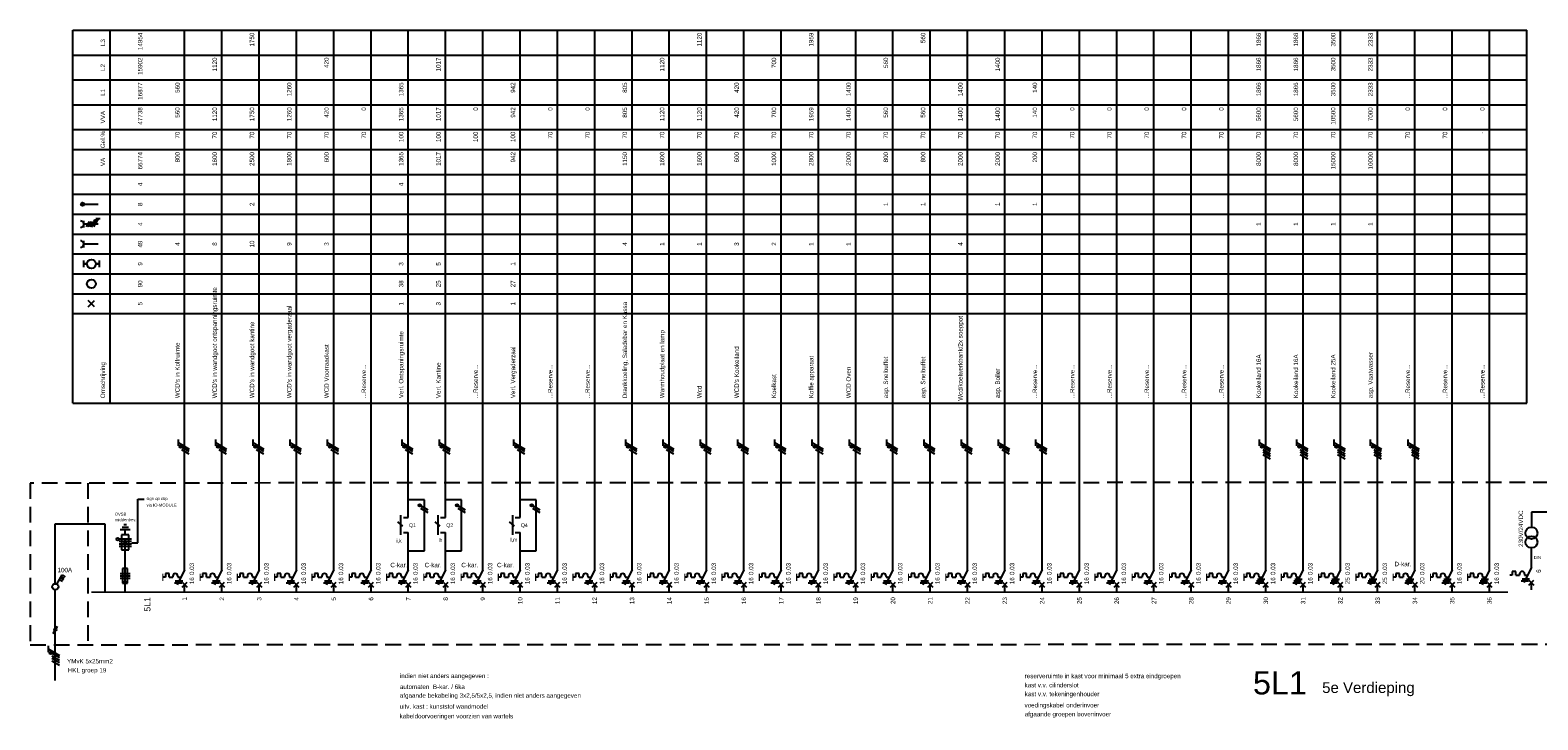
# Model space of a CAD drawing. Extents: x -1048 to 9041, y -525 to 7485.
# Tile 2 of 18: x 377 to 984, y -525 to -248. Entities that reach past the tile are written whole.
import ezdxf
from ezdxf.enums import TextEntityAlignment as Align

# ---------------------------------------------------------------- set-up
doc = ezdxf.new("R2010")
doc.units = 0
doc.linetypes.add('HIDDEN', pattern=[9.525, 6.35, -3.175])
doc.layers.get('0').update_dxf_attribs({"linetype": 'CONTINUOUS'})
for name, color, linetype in [('BL$2----', 7, 'CONTINUOUS'), ('e', 3, 'CONTINUOUS'), ('EL$1----', 3, 'CONTINUOUS'), ('EL$1----_3L1', 3, 'CONTINUOUS'), ('EL$1----_5L1', 3, 'CONTINUOUS'), ('EL$1----_LK0', 3, 'CONTINUOUS'), ('EL6221--', 3, 'CONTINUOUS')]:
    doc.layers.add(name, color=color, linetype=linetype)
doc.styles.add('BURO-012', font='ARIAL.TTF', dxfattribs={"height": 1.2})
doc.styles.add('BURO-018', font='ARIAL.TTF', dxfattribs={"height": 1.8})

# ---------------------------------------------------------------- blocks, each defined once
blk = doc.blocks.new('1114A3A_')
at = {"color": 0, "linetype": 'Continuous'}
for p, q in [((-4.75, 2.74), (-4.05, 3.95)), ((-1.08, 0.62), (-4.75, 2.74)), ((-4.14, 2.39), (-3.44, 3.6)), ((-3.54, 2.04), (-2.84, 3.25)), ((-2.93, 1.69), (-2.23, 2.9))]:
    blk.add_line(p, q, dxfattribs=at)
blk.add_circle((0, 0), 1.25, dxfattribs=at)
at = {"color": 0, "linetype": 'Continuous', "style": 'BURO-018'}
blk.add_attdef('E_IS', text='', height=1.8, rotation=90, dxfattribs=at).set_placement((3, 0), align=Align.TOP_CENTER)
blk = doc.blocks.new('E00515')
at = {"color": 0, "linetype": 'Continuous'}
for p, q in [((6, 1.5), (0, 1.5)), ((0, 1.5), (0, -1.5)), ((0, 0), (4, 0)), ((1.25, -2.5), (1.25, 2.5)), ((2.25, -2.5), (2.25, 2.5)), ((4, 0), (2.5, 0.5)), ((2.5, -0.5), (4, 0)), ((3.25, -2.5), (3.25, 2.5)), ((4.25, -2.5), (4.25, 2.5)), ((6, -1.5), (6, 1.5)), ((6, 0), (8, 0)), ((8, -2), (8, 2)), ((9, -1.25), (9, 1.25)), ((10, -0.5), (10, 0.5)), ((0, -1.5), (6, -1.5))]:
    blk.add_line(p, q, dxfattribs=at)
blk.add_circle((4.25, 3), 0.5, dxfattribs=at)
blk = doc.blocks.new('072102A')
at = {"color": 0, "linetype": 'Continuous'}
for p, q in [((-2, 1), (2, 1)), ((-2, 0), (2, 0)), ((-1, 3), (-1, -3)), ((1, 3), (-1, 3)), ((1, -3), (1, 3)), ((2, -1), (-2, -1)), ((-1, -3), (1, -3))]:
    blk.add_line(p, q, dxfattribs=at)
blk.add_solid([(-1, -3), (-1, -2), (1, -3), (1, -2)], dxfattribs=at)
at = {"color": 0, "linetype": 'Continuous', "style": 'BURO-018'}
blk.add_attdef('E_ISP', text='', height=1.8, rotation=90, dxfattribs=at).set_placement((3, 0.9), align=Align.TOP_LEFT)
blk.add_attdef('E_ISPH', text='', height=1.8, rotation=90, dxfattribs=at).set_placement((3, 0.3), align=Align.TOP_RIGHT)
blk = doc.blocks.new('0302A1_')
at = {"color": 0, "linetype": 'Continuous'}
blk.add_line((-0.87, -1.5), (0.87, 1.5), dxfattribs=at)
at = {"color": 0, "const_width": 0.5}
blk.add_lwpolyline([(-0.25, 0, 1), (0.25, 0, 1)], format="xyb", close=True, dxfattribs=at)
at = {"color": 0, "linetype": 'Continuous'}
blk.add_circle((0, 0), 0.5, dxfattribs=at)
blk = doc.blocks.new('M18')
at = {"color": 0, "linetype": 'Continuous'}
for p, q in [((-3, 23), (-3, 31)), ((0, 30), (0, 33)), ((-2, 30), (0, 30)), ((-2, 24), (0, 24)), ((0, 21), (0, 24))]:
    blk.add_line(p, q, dxfattribs=at)
at = {"color": 1, "style": 'BURO-018'}
blk.add_attdef('E_VRIJ1', (-6, 24), '', height=1.8, rotation=90, dxfattribs=at)
at = {"color": 1, "linetype": 'Continuous', "style": 'BURO-018'}
blk.add_attdef('E_IMS', text='', height=1.8, rotation=90, dxfattribs=at).set_placement((0, 27), align=Align.TOP_CENTER)
blk = doc.blocks.new('B26A')
at = {"color": 0, "linetype": 'Continuous'}
for p, q in [((0, 9), (0, 21)), ((-7.75, 7.5), (-7.75, 6)), ((-6.25, 7.5), (-7.75, 7.5)), ((-6.25, 6), (-6.25, 7.5)), ((-4.75, 6.5), (-4.75, 6)), ((0, 9), (-3, 3)), ((-2.75, 6.5), (-2.75, 6)), ((-7.75, 6), (-8.75, 6)), ((-6.25, 6), (-4.75, 6)), ((-4.12, 3.75), (-1.12, 3.75)), ((-3.75, 4.5), (-0.75, 4.5)), ((-2.75, 6), (-1.5, 6)), ((-1, 4), (1, 2)), ((-1, 2), (1, 4)), ((0, 0), (0, 3))]:
    blk.add_line(p, q, dxfattribs=at)
at = {"color": 0, "const_width": 0.5}
blk.add_lwpolyline([(-8.75, 7.5), (-8.75, 4.5)], dxfattribs=at)
at = {"color": 0, "linetype": 'Continuous'}
blk.add_arc((-3.75, 6.5), 1, 0, 180, dxfattribs=at)
at = {"color": 1, "style": 'BURO-018'}
blk.add_attdef('E_VRIJ1', (-2.95, 11.24), '', height=1.8, rotation=90, dxfattribs=at)
at = {"color": 1, "linetype": 'Continuous', "style": 'BURO-018'}
blk.add_attdef('E_IAAN', text='', height=1.8, rotation=90, dxfattribs=at).set_placement((2, 6.9), align=Align.TOP_LEFT)
blk.add_attdef('E_IIA', text='', height=1.8, rotation=90, dxfattribs=at).set_placement((2, 6), align=Align.TOP_RIGHT)
blk = doc.blocks.new('m1')
at = {"color": 0, "linetype": 'Continuous'}
blk.add_line((0, 21), (0, 33), dxfattribs=at)
blk = doc.blocks.new('b1s')
at = {"color": 0, "linetype": 'Continuous'}
blk.add_line((0, 33), (0, 54), dxfattribs=at)
blk = doc.blocks.new('m1s')
at = {"color": 0, "linetype": 'Continuous'}
blk.add_line((0, 54), (0, 66), dxfattribs=at)
blk = doc.blocks.new('B27A')
at = {"color": 0, "linetype": 'Continuous'}
for p, q in [((0, 9), (0, 21)), ((-6.25, 7.5), (-7.75, 7.5)), ((-7.75, 7.5), (-7.75, 6)), ((-6.25, 6), (-6.25, 7.5)), ((-4.75, 6.5), (-4.75, 6)), ((-4.75, 6.5), (-4.75, 6)), ((0, 9), (-3, 3)), ((-2.75, 6.5), (-2.75, 6)), ((-7.75, 6), (-8.75, 6)), ((-6.25, 6), (-4.75, 6)), ((-4.12, 3.75), (-1.12, 3.75)), ((-3.75, 4.5), (-0.75, 4.5)), ((-3.38, 5.25), (-0.38, 5.25)), ((-2.75, 6), (-1.5, 6)), ((-1, 4), (1, 2)), ((-1, 2), (1, 4)), ((0, 0), (0, 3))]:
    blk.add_line(p, q, dxfattribs=at)
at = {"color": 0, "const_width": 0.5}
blk.add_lwpolyline([(-8.75, 7.5), (-8.75, 4.5)], dxfattribs=at)
at = {"color": 0, "linetype": 'Continuous'}
blk.add_arc((-3.75, 6.5), 1, 0, 180, dxfattribs=at)
at = {"color": 1, "style": 'BURO-018'}
blk.add_attdef('E_VRIJ1', (-2.95, 11.24), '', height=1.8, rotation=90, dxfattribs=at)
at = {"color": 1, "linetype": 'Continuous', "style": 'BURO-018'}
blk.add_attdef('E_IAAN', text='', height=1.8, rotation=90, dxfattribs=at).set_placement((2, 6.9), align=Align.TOP_LEFT)
blk.add_attdef('E_IIA', text='', height=1.8, rotation=90, dxfattribs=at).set_placement((2, 6), align=Align.TOP_RIGHT)
blk = doc.blocks.new('KOLNR1')
at = {"color": 0, "linetype": 'Continuous'}
for p, q in [((1.41, -1.41), (-1.41, 1.41)), ((-1.41, -1.41), (1.41, 1.41))]:
    blk.add_line(p, q, dxfattribs=at)
at = {"color": 0, "linetype": 'Continuous', "const_width": 0.5}
blk.add_lwpolyline([(-0.25, 0, 1), (0.25, 0, 1)], format="xyb", close=True, dxfattribs=at)
blk = doc.blocks.new('KOLNR3')
at = {"color": 0, "linetype": 'Continuous'}
blk.add_circle((0, 0), 2, dxfattribs=at)
blk = doc.blocks.new('KOLNR5')
at = {"color": 0, "linetype": 'Continuous'}
for p, q in [((-3.5, -1.5), (-3.5, 1.5)), ((3.5, 1.5), (3.5, -1.5))]:
    blk.add_line(p, q, dxfattribs=at)
at = {"color": 0, "linetype": 'Continuous', "const_width": 1}
for points in [[(-2, 0), (-3.5, 0)], [(2, 0), (3.5, 0)]]:
    blk.add_lwpolyline(points, dxfattribs=at)
at = {"color": 0, "linetype": 'Continuous'}
blk.add_circle((0, 0), 2, dxfattribs=at)
blk = doc.blocks.new('KOLNR6')
at = {"color": 0, "linetype": 'Continuous'}
for p, q in [((-3.5, -1.5), (-3.5, 1.5)), ((3, 0), (-3.5, 0))]:
    blk.add_line(p, q, dxfattribs=at)
blk.add_arc((-5, 0), 1.5, 270, 90, dxfattribs=at)
blk = doc.blocks.new('KOLNR7')
at = {"color": 0, "linetype": 'Continuous'}
for p, q in [((-3.5, -1.5), (-3.5, 1.5)), ((3, 0), (-3.5, 0)), ((-2.29, -1.2), (-0.91, 1.2)), ((-1.49, -1.2), (-0.11, 1.2)), ((-0.69, -1.2), (0.69, 1.2)), ((0.11, -1.2), (1.49, 1.2)), ((2.99, 2.4), (0.91, -1.2)), ((3.99, 2.4), (1.99, 2.4))]:
    blk.add_line(p, q, dxfattribs=at)
at = {"color": 0, "linetype": 'Continuous', "const_width": 0.4}
blk.add_lwpolyline([(1.69, 1.35, 1), (1.69, 1.75, 1)], format="xyb", close=True, dxfattribs=at)
at = {"color": 0, "linetype": 'Continuous'}
blk.add_circle((1.69, 1.55), 0.4, dxfattribs=at)
blk.add_arc((-5, 0), 1.5, 270, 90, dxfattribs=at)
blk = doc.blocks.new('KOLNR8')
at = {"color": 0, "linetype": 'Continuous'}
blk.add_line((-4, 0), (3, 0), dxfattribs=at)
at = {"color": 0, "linetype": 'Continuous', "const_width": 0.75}
blk.add_lwpolyline([(-4, -0.375, 1), (-4, 0.375, 1)], format="xyb", close=True, dxfattribs=at)
at = {"color": 0, "linetype": 'Continuous'}
blk.add_circle((-4, 0), 0.75, dxfattribs=at)

msp = doc.modelspace()

# ---------------------------------------------------------------- linework, layer by layer
at = {"color": 0, "linetype": 'Continuous'}
for p, q in [((436.48, -412.51), (436.48, -415.01)), ((436.48, -413.76), (440.98, -416.36)), ((440.98, -417.36), (437.98, -415.63)), ((440.98, -418.36), (437.98, -416.63)), ((451.48, -412.51), (451.48, -415.01)), ((451.48, -413.76), (455.98, -416.36)), ((455.98, -417.36), (452.98, -415.63)), ((455.98, -418.36), (452.98, -416.63)), ((466.48, -412.51), (466.48, -415.01)), ((466.48, -413.76), (470.98, -416.36)), ((470.98, -417.36), (467.98, -415.63)), ((470.98, -418.36), (467.98, -416.63)), ((481.48, -412.51), (481.48, -415.01)), ((481.48, -413.76), (485.98, -416.36)), ((485.98, -417.36), (482.98, -415.63)), ((485.98, -418.36), (482.98, -416.63)), ((496.48, -412.51), (496.48, -415.01)), ((496.48, -413.76), (500.98, -416.36)), ((500.98, -417.36), (497.98, -415.63)), ((500.98, -418.36), (497.98, -416.63)), ((526.48, -412.51), (526.48, -415.01)), ((526.48, -413.76), (530.98, -416.36)), ((530.98, -417.36), (527.98, -415.63)), ((530.98, -418.36), (527.98, -416.63)), ((541.48, -412.51), (541.48, -415.01)), ((541.48, -412.51), (541.48, -415.01)), ((541.48, -413.76), (545.98, -416.36)), ((541.48, -413.76), (545.98, -416.36)), ((545.98, -417.36), (542.98, -415.63)), ((545.98, -417.36), (542.98, -415.63)), ((545.98, -418.36), (542.98, -416.63)), ((545.98, -418.36), (542.98, -416.63)), ((571.48, -412.51), (571.48, -415.01)), ((571.48, -412.51), (571.48, -415.01)), ((571.48, -413.76), (575.98, -416.36)), ((571.48, -413.76), (575.98, -416.36)), ((575.98, -417.36), (572.98, -415.63)), ((575.98, -417.36), (572.98, -415.63)), ((575.98, -418.36), (572.98, -416.63)), ((575.98, -418.36), (572.98, -416.63)), ((616.48, -412.51), (616.48, -415.01)), ((616.48, -412.51), (616.48, -415.01)), ((616.48, -413.76), (620.98, -416.36)), ((616.48, -413.76), (620.98, -416.36)), ((620.98, -417.36), (617.98, -415.63)), ((620.98, -417.36), (617.98, -415.63)), ((620.98, -418.36), (617.98, -416.63)), ((620.98, -418.36), (617.98, -416.63)), ((631.48, -412.51), (631.48, -415.01)), ((631.48, -413.76), (635.98, -416.36)), ((635.98, -417.36), (632.98, -415.63)), ((635.98, -418.36), (632.98, -416.63)), ((646.48, -412.51), (646.48, -415.01)), ((646.48, -413.76), (650.98, -416.36)), ((650.98, -417.36), (647.98, -415.63)), ((650.98, -418.36), (647.98, -416.63)), ((661.48, -412.51), (661.48, -415.01)), ((661.48, -413.76), (665.98, -416.36)), ((665.98, -417.36), (662.98, -415.63)), ((665.98, -418.36), (662.98, -416.63)), ((676.48, -412.51), (676.48, -415.01)), ((676.48, -413.76), (680.98, -416.36)), ((680.98, -417.36), (677.98, -415.63)), ((680.98, -418.36), (677.98, -416.63)), ((691.48, -412.51), (691.48, -415.01)), ((691.48, -413.76), (695.98, -416.36)), ((695.98, -417.36), (692.98, -415.63)), ((695.98, -418.36), (692.98, -416.63)), ((706.48, -412.51), (706.48, -415.01)), ((706.48, -413.76), (710.98, -416.36)), ((710.98, -417.36), (707.98, -415.63)), ((710.98, -418.36), (707.98, -416.63)), ((721.48, -412.51), (721.48, -415.01)), ((721.48, -413.76), (725.98, -416.36)), ((725.98, -417.36), (722.98, -415.63)), ((725.98, -418.36), (722.98, -416.63)), ((736.48, -412.51), (736.48, -415.01)), ((736.48, -413.76), (740.98, -416.36)), ((740.98, -417.36), (737.98, -415.63)), ((740.98, -418.36), (737.98, -416.63)), ((751.48, -412.51), (751.48, -415.01)), ((751.48, -413.76), (755.98, -416.36)), ((755.98, -417.36), (752.98, -415.63)), ((755.98, -418.36), (752.98, -416.63)), ((766.48, -412.51), (766.48, -415.01)), ((766.48, -413.76), (770.98, -416.36)), ((770.98, -417.36), (767.98, -415.63)), ((770.98, -418.36), (767.98, -416.63)), ((781.49, -412.51), (781.49, -415.01)), ((781.49, -413.76), (785.99, -416.36)), ((785.99, -417.36), (782.99, -415.63)), ((785.99, -418.36), (782.99, -416.63)), ((871.48, -412.51), (871.48, -415.01)), ((871.48, -413.76), (875.98, -416.36)), ((875.98, -417.36), (872.98, -415.63)), ((875.98, -418.36), (872.98, -416.63)), ((875.98, -419.36), (872.98, -417.63)), ((886.48, -412.51), (886.48, -415.01)), ((886.48, -413.76), (890.98, -416.36)), ((890.98, -417.36), (887.98, -415.63)), ((890.98, -418.36), (887.98, -416.63)), ((890.98, -419.36), (887.98, -417.63)), ((901.48, -412.51), (901.48, -415.01)), ((901.48, -413.76), (905.98, -416.36)), ((905.98, -417.36), (902.98, -415.63)), ((905.98, -418.36), (902.98, -416.63)), ((905.98, -419.36), (902.98, -417.63)), ((916.15, -412.51), (916.15, -415.01)), ((916.15, -413.76), (920.65, -416.36)), ((920.65, -417.36), (917.65, -415.63)), ((920.65, -418.36), (917.65, -416.63)), ((920.65, -419.36), (917.65, -417.63)), ((931.31, -412.51), (931.31, -415.01)), ((931.31, -413.76), (935.81, -416.36)), ((935.81, -417.36), (932.81, -415.63)), ((935.81, -418.36), (932.81, -416.63)), ((935.81, -419.36), (932.81, -417.63)), ((875.98, -420.36), (872.98, -418.63)), ((890.98, -420.36), (887.98, -418.63)), ((905.98, -420.36), (902.98, -418.63)), ((920.65, -420.36), (917.65, -418.63)), ((935.81, -420.36), (932.81, -418.63)), ((537.13, -440.93), (534.13, -439.2)), ((537.13, -441.93), (534.13, -440.2)), ((552.13, -440.93), (549.13, -439.2)), ((552.13, -441.93), (549.13, -440.2)), ((582.18, -440.93), (579.18, -439.2)), ((582.18, -441.93), (579.18, -440.2)), ((526.85, -447.33), (524.86, -445.6)), ((541.85, -447.33), (539.86, -445.6)), ((571.85, -447.33), (569.86, -445.6)), ((384.2, -495.49), (384.2, -497.99)), ((384.2, -496.74), (388.7, -499.34)), ((388.7, -500.34), (385.7, -498.61)), ((388.7, -501.34), (385.7, -499.61)), ((388.7, -502.32), (385.7, -500.59)), ((388.7, -503.42), (385.7, -501.69))]:
    msp.add_line(p, q, dxfattribs=at)
at = {"color": 0, "linetype": 'Continuous', "const_width": 0.5}
for points in [[(437.8, -415.38, 1), (437.3, -415.38, 1)], [(452.8, -415.38, 1), (452.3, -415.38, 1)], [(467.8, -415.38, 1), (467.3, -415.38, 1)], [(482.8, -415.38, 1), (482.3, -415.38, 1)], [(497.8, -415.38, 1), (497.3, -415.38, 1)], [(527.8, -415.38, 1), (527.3, -415.38, 1)], [(542.8, -415.38, 1), (542.3, -415.38, 1)], [(542.8, -415.38, 1), (542.3, -415.38, 1)], [(572.8, -415.38, 1), (572.3, -415.38, 1)], [(572.8, -415.38, 1), (572.3, -415.38, 1)], [(617.8, -415.38, 1), (617.3, -415.38, 1)], [(617.8, -415.38, 1), (617.3, -415.38, 1)], [(632.8, -415.38, 1), (632.3, -415.38, 1)], [(647.8, -415.38, 1), (647.3, -415.38, 1)], [(662.8, -415.38, 1), (662.3, -415.38, 1)], [(677.8, -415.38, 1), (677.3, -415.38, 1)], [(692.8, -415.38, 1), (692.3, -415.38, 1)], [(707.8, -415.38, 1), (707.3, -415.38, 1)], [(722.8, -415.38, 1), (722.3, -415.38, 1)], [(737.8, -415.38, 1), (737.3, -415.38, 1)], [(752.8, -415.38, 1), (752.3, -415.38, 1)], [(767.8, -415.38, 1), (767.3, -415.38, 1)], [(782.81, -415.38, 1), (782.31, -415.38, 1)], [(872.8, -415.38, 1), (872.3, -415.38, 1)], [(887.8, -415.38, 1), (887.3, -415.38, 1)], [(902.8, -415.38, 1), (902.3, -415.38, 1)], [(917.46, -415.38, 1), (916.96, -415.38, 1)], [(932.63, -415.38, 1), (932.13, -415.38, 1)], [(533.95, -438.95, 1), (533.45, -438.95, 1)], [(548.95, -438.95, 1), (548.45, -438.95, 1)], [(579, -438.95, 1), (578.5, -438.95, 1)], [(385.52, -498.36, 1), (385.02, -498.36, 1)]]:
    msp.add_lwpolyline(points, format="xyb", close=True, dxfattribs=at)
at = {"color": 0, "linetype": 'Continuous'}
for centre in [(437.55, -415.38), (452.55, -415.38), (467.55, -415.38), (482.55, -415.38), (497.55, -415.38), (527.55, -415.38), (542.55, -415.38), (542.55, -415.38), (572.55, -415.38), (572.55, -415.38), (617.55, -415.38), (617.55, -415.38), (632.55, -415.38), (647.55, -415.38), (662.55, -415.38), (677.55, -415.38), (692.55, -415.38), (707.55, -415.38), (722.55, -415.38), (737.55, -415.38), (752.55, -415.38), (767.55, -415.38), (782.56, -415.38), (872.55, -415.38), (887.55, -415.38), (902.55, -415.38), (917.21, -415.38), (932.38, -415.38), (533.7, -438.95), (548.7, -438.95), (578.75, -438.95), (385.27, -498.36)]:
    msp.add_circle(centre, 0.5, dxfattribs=at)
at = {"layer": 'BL$2----', "color": 3, "linetype": 'Continuous'}
msp.add_line((980.98, -458.52), (980.98, -456.12), dxfattribs=at)
at = {"layer": 'e'}
for p, q in [((535.55, -436.73), (529.1, -436.73)), ((535.55, -457.29), (535.55, -436.73)), ((550.55, -436.73), (544.1, -436.73)), ((550.55, -457.29), (550.55, -436.73)), ((580.59, -436.73), (574.15, -436.73)), ((580.59, -457.29), (580.59, -436.73)), ((529.1, -457.29), (535.55, -457.29)), ((544.1, -457.29), (550.55, -457.29)), ((574.15, -457.29), (580.59, -457.29))]:
    msp.add_line(p, q, dxfattribs=at)
at = {"layer": 'EL$1----', "color": 1, "linetype": 'HIDDEN'}
for p, q in [((1035.65, -429.77), (376.95, -430.03)), ((376.95, -430.03), (376.95, -495.03)), ((400.18, -430.02), (400.18, -494.75)), ((376.95, -495.03), (1035.65, -494.77))]:
    msp.add_line(p, q, dxfattribs=at)
at = {"layer": 'EL$1----'}
for p, q in [((420.21, -453.99), (420.21, -436.5)), ((420.21, -436.5), (422.84, -436.5)), ((387.08, -470.64), (387.08, -446.37)), ((387.08, -446.37), (407.02, -446.37)), ((407.02, -446.37), (407.02, -473.88)), ((417.89, -453.99), (420.21, -453.99)), ((387.08, -489.6), (387.08, -472.96)), ((387.08, -509.45), (387.08, -489.6))]:
    msp.add_line(p, q, dxfattribs=at)
at = {"layer": 'EL$1----', "linetype": 'Continuous'}
for p, q in [((415.17, -470.34), (415.17, -456.93)), ((415.17, -473.46), (415.17, -470.34))]:
    msp.add_line(p, q, dxfattribs=at)
at = {"layer": 'EL$1----', "const_width": 0.7}
for points in [[(416.6, -473.9), (401.6, -473.9)], [(431.6, -473.9), (416.6, -473.9)]]:
    msp.add_lwpolyline(points, dxfattribs=at)
at = {"layer": 'EL$1----_5L1', "color": 1}
for p, q in [((394.1, -247.9), (979.1, -247.9)), ((394.1, -397.9), (394.1, -247.9)), ((409.1, -397.9), (409.1, -247.9)), ((979.1, -397.9), (979.1, -247.9)), ((394.1, -257.9), (979.1, -257.9)), ((394.1, -267.9), (979.1, -267.9)), ((394.1, -277.9), (979.1, -277.9)), ((394.1, -287.9), (979.1, -287.9)), ((394.1, -295.9), (979.1, -295.9)), ((394.1, -305.9), (979.1, -305.9)), ((394.1, -313.9), (979.1, -313.9)), ((394.1, -321.9), (979.1, -321.9)), ((394.1, -329.9), (979.1, -329.9)), ((394.1, -337.9), (979.1, -337.9)), ((394.1, -345.9), (979.1, -345.9)), ((394.1, -353.9), (979.1, -353.9)), ((394.1, -361.9), (979.1, -361.9)), ((394.1, -397.9), (979.1, -397.9))]:
    msp.add_line(p, q, dxfattribs=at)
at = {"layer": 'EL$1----_5L1'}
for p, q in [((439.1, -407.9), (439.1, -247.9)), ((454.1, -407.9), (454.1, -247.9)), ((469.1, -407.9), (469.1, -247.9)), ((484.1, -407.9), (484.1, -247.9)), ((499.1, -407.9), (499.1, -247.9)), ((514.1, -407.9), (514.1, -247.9)), ((529.1, -407.9), (529.1, -247.9)), ((544.1, -407.9), (544.1, -247.9)), ((559.1, -407.9), (559.1, -247.9)), ((574.1, -407.9), (574.1, -247.9)), ((589.1, -407.9), (589.1, -247.9)), ((604.1, -407.9), (604.1, -247.9)), ((619.1, -407.9), (619.1, -247.9)), ((634.1, -407.9), (634.1, -247.9)), ((649.1, -407.9), (649.1, -247.9)), ((664.1, -407.9), (664.1, -247.9)), ((679.1, -407.9), (679.1, -247.9)), ((694.1, -407.9), (694.1, -247.9)), ((709.1, -407.9), (709.1, -247.9)), ((724.1, -407.9), (724.1, -247.9)), ((739.1, -407.9), (739.1, -247.9)), ((754.1, -407.9), (754.1, -247.9)), ((769.1, -407.9), (769.1, -247.9)), ((784.1, -407.9), (784.1, -247.9)), ((799.1, -407.9), (799.1, -247.9)), ((814.1, -407.9), (814.1, -247.9)), ((829.1, -407.9), (829.1, -247.9)), ((844.1, -407.9), (844.1, -247.9)), ((859.1, -407.9), (859.1, -247.9)), ((874.1, -407.9), (874.1, -247.9)), ((889.1, -407.9), (889.1, -247.9)), ((904.1, -407.9), (904.1, -247.9)), ((919.1, -407.9), (919.1, -247.9)), ((934.1, -407.9), (934.1, -247.9)), ((949.1, -407.9), (949.1, -247.9)), ((964.1, -407.9), (964.1, -247.9))]:
    msp.add_line(p, q, dxfattribs=at)
for points in [[(446.6, -473.9, 0.7, 0.7, 0), (431.6, -473.9, 0.7, 0.7, 0)], [(461.6, -473.9, 0.7, 0.7, 0), (446.6, -473.9, 0.7, 0.7, 0)], [(476.6, -473.9, 0.7, 0.7, 0), (461.6, -473.9, 0.7, 0.7, 0)], [(491.6, -473.9, 0.7, 0.7, 0), (476.6, -473.9, 0.7, 0.7, 0)], [(506.6, -473.9, 0.7, 0.7, 0), (491.6, -473.9, 0.7, 0.7, 0)], [(521.6, -473.9, 0.7, 0.7, 0), (506.6, -473.9, 0.7, 0.7, 0)], [(536.6, -473.9, 0.7, 0.7, 0), (521.6, -473.9, 0.7, 0.7, 0)], [(551.6, -473.9, 0.7, 0.7, 0), (536.6, -473.9, 0.7, 0.7, 0)], [(566.6, -473.9, 0.7, 0.7, 0), (551.6, -473.9, 0.7, 0.7, 0)], [(581.6, -473.9, 0.7, 0.7, 0), (566.6, -473.9, 0.7, 0.7, 0)], [(596.6, -473.9, 0.7, 0.7, 0), (581.6, -473.9, 0.7, 0.7, 0)], [(611.6, -473.9, 0.7, 0.7, 0), (596.6, -473.9, 0.7, 0.7, 0)], [(626.6, -473.9, 0.7, 0.7, 0), (611.6, -473.9, 0.7, 0.7, 0)], [(641.6, -473.9, 0.7, 0.7, 0), (626.6, -473.9, 0.7, 0.7, 0)], [(656.6, -473.9, 0.7, 0.7, 0), (641.6, -473.9, 0.7, 0.7, 0)], [(671.6, -473.9, 0.7, 0.7, 0), (656.6, -473.9, 0.7, 0.7, 0)], [(686.6, -473.9, 0.7, 0.7, 0), (671.6, -473.9, 0.7, 0.7, 0)], [(701.6, -473.9, 0.7, 0.7, 0), (686.6, -473.9, 0.7, 0.7, 0)], [(716.6, -473.9, 0.7, 0.7, 0), (701.6, -473.9, 0.7, 0.7, 0)], [(731.6, -473.9, 0.7, 0.7, 0), (716.6, -473.9, 0.7, 0.7, 0)], [(746.6, -473.9, 0.7, 0.7, 0), (731.6, -473.9, 0.7, 0.7, 0)], [(761.6, -473.9, 0.7, 0.7, 0), (746.6, -473.9, 0.7, 0.7, 0)], [(776.6, -473.9, 0.7, 0.7, 0), (761.6, -473.9, 0.7, 0.7, 0)], [(791.6, -473.9, 0.7, 0.7, 0), (776.6, -473.9, 0.7, 0.7, 0)], [(806.6, -473.9, 0.7, 0.7, 0), (791.6, -473.9, 0.7, 0.7, 0)], [(821.6, -473.9, 0.7, 0.7, 0), (806.6, -473.9, 0.7, 0.7, 0)], [(836.6, -473.9, 0.7, 0.7, 0), (821.6, -473.9, 0.7, 0.7, 0)], [(851.6, -473.9, 0.7, 0.7, 0), (836.6, -473.9, 0.7, 0.7, 0)], [(866.6, -473.9, 0.7, 0.7, 0), (851.6, -473.9, 0.7, 0.7, 0)], [(881.6, -473.9, 0.7, 0.7, 0), (866.6, -473.9, 0.7, 0.7, 0)], [(896.6, -473.9, 0.7, 0.7, 0), (881.6, -473.9, 0.7, 0.7, 0)], [(911.6, -473.9, 0.7, 0.7, 0), (896.6, -473.9, 0.7, 0.7, 0)], [(926.6, -473.9, 0.7, 0.7, 0), (911.6, -473.9, 0.7, 0.7, 0)], [(941.6, -473.9, 0.7, 0.7, 0), (926.6, -473.9, 0.7, 0.7, 0)], [(956.6, -473.9, 0.7, 0.7, 0), (941.6, -473.9, 0.7, 0.7, 0)], [(971.6, -473.9, 0.7, 0.7, 0), (956.6, -473.9, 0.7, 0.7, 0)]]:
    msp.add_lwpolyline(points, format="xyseb", dxfattribs=at)
at = {"layer": 'EL$1----_LK0', "linetype": 'Continuous'}
for p, q in [((994.83, -441.75), (980.99, -441.75)), ((980.99, -441.75), (980.99, -447.68)), ((980.98, -464.02), (980.98, -458.52)), ((973.23, -467.02), (972.23, -467.02)), ((973.23, -465.52), (973.23, -467.02)), ((974.73, -465.52), (973.23, -465.52)), ((974.73, -467.02), (974.73, -465.52)), ((974.73, -467.02), (976.23, -467.02)), ((976.23, -466.52), (976.23, -467.02)), ((980.98, -464.02), (977.98, -470.02)), ((978.23, -466.52), (978.23, -467.02)), ((978.23, -467.02), (979.48, -467.02)), ((976.85, -469.27), (979.85, -469.27)), ((977.23, -468.52), (980.23, -468.52)), ((979.98, -469.02), (981.98, -471.02)), ((979.98, -471.02), (981.98, -469.02)), ((980.98, -473.02), (980.98, -470.02))]:
    msp.add_line(p, q, dxfattribs=at)
for centre in [(980.98, -450.11), (980.98, -453.72)]:
    msp.add_circle(centre, 2.41, dxfattribs=at)
msp.add_arc((977.23, -466.52), 1, 0, 180, dxfattribs=at)

# ---------------------------------------------------------------- block references
at = {"layer": 'EL$1----', "linetype": 'Continuous', "rotation": 90}
msp.add_blockref('E00515', (415.21, -456.83), dxfattribs=at)
at = {"layer": 'EL$1----'}
ref = msp.add_blockref('1114A3A_', (387.08, -471.73), dxfattribs=dict(at, rotation=269.9999996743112))
ref.add_attrib('E_IS', '100A', dxfattribs={"layer": '0', "color": 1, "linetype": 'Continuous', "height": 1.8, "style": 'BURO-018'}).set_placement((390.91, -464.1), align=Align.TOP_CENTER)
for name, p in [('072102A', (415.17, -467.34)), ('0302A1_', (387.08, -489))]:
    msp.add_blockref(name, p, dxfattribs=at)
at = {"layer": 'EL$1----_3L1'}
for p in [(529.1, -473.9), (544.1, -473.9), (574.1, -473.9)]:
    msp.add_blockref('M18', p, dxfattribs=at)
at = {"layer": 'EL$1----_5L1', "xscale": 0.8888888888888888, "yscale": 0.8888888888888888, "zscale": 0.8888888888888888}
for name, p in [('KOLNR8', (401.6, -317.9)), ('KOLNR7', (401.6, -325.9)), ('KOLNR6', (401.6, -333.9)), ('KOLNR5', (401.6, -341.9)), ('KOLNR3', (401.6, -349.9)), ('KOLNR1', (401.6, -357.9))]:
    msp.add_blockref(name, p, dxfattribs=at)
at = {"layer": 'EL$1----_5L1'}
for name, p in [('m1s', (439.1, -473.9)), ('m1s', (454.1, -473.9)), ('m1s', (469.1, -473.9)), ('m1s', (484.1, -473.9)), ('m1s', (499.1, -473.9)), ('m1s', (514.1, -473.9)), ('m1s', (529.1, -473.9)), ('m1s', (544.1, -473.9)), ('m1s', (559.1, -473.9)), ('m1s', (574.1, -473.9)), ('m1s', (589.1, -473.9)), ('m1s', (604.1, -473.9)), ('m1s', (619.1, -473.9)), ('m1s', (634.1, -473.9)), ('m1s', (649.1, -473.9)), ('m1s', (664.1, -473.9)), ('m1s', (679.1, -473.9)), ('m1s', (694.1, -473.9)), ('m1s', (709.1, -473.9)), ('m1s', (724.1, -473.9)), ('m1s', (739.1, -473.9)), ('m1s', (754.1, -473.9)), ('m1s', (769.1, -473.9)), ('m1s', (784.1, -473.9)), ('m1s', (799.1, -473.9)), ('m1s', (814.1, -473.9)), ('m1s', (829.1, -473.9)), ('m1s', (844.1, -473.9)), ('m1s', (859.1, -473.9)), ('m1s', (874.1, -473.9)), ('m1s', (889.1, -473.9)), ('m1s', (904.1, -473.9)), ('m1s', (919.1, -473.9)), ('m1s', (934.1, -473.9)), ('m1s', (949.1, -473.9)), ('m1s', (964.1, -473.9)), ('b1s', (439.1, -473.9)), ('b1s', (454.1, -473.9)), ('b1s', (469.1, -473.9)), ('b1s', (484.1, -473.9)), ('b1s', (499.1, -473.9)), ('b1s', (514.1, -473.9)), ('b1s', (529.1, -473.9)), ('b1s', (544.1, -473.9)), ('b1s', (559.1, -473.9)), ('b1s', (574.1, -473.9)), ('b1s', (589.1, -473.9)), ('b1s', (604.1, -473.9)), ('b1s', (619.1, -473.9)), ('b1s', (634.1, -473.9)), ('b1s', (649.1, -473.9)), ('b1s', (664.1, -473.9)), ('b1s', (679.1, -473.9)), ('b1s', (694.1, -473.9)), ('b1s', (709.1, -473.9)), ('b1s', (724.1, -473.9)), ('b1s', (739.1, -473.9)), ('b1s', (754.1, -473.9)), ('b1s', (769.1, -473.9)), ('b1s', (784.1, -473.9)), ('b1s', (799.1, -473.9)), ('b1s', (814.1, -473.9)), ('b1s', (829.1, -473.9)), ('b1s', (844.1, -473.9)), ('b1s', (859.1, -473.9)), ('b1s', (874.1, -473.9)), ('b1s', (889.1, -473.9)), ('b1s', (904.1, -473.9)), ('b1s', (919.1, -473.9)), ('b1s', (934.1, -473.9)), ('b1s', (949.1, -473.9)), ('b1s', (964.1, -473.9)), ('m1', (439.1, -473.9)), ('m1', (454.1, -473.9)), ('m1', (469.1, -473.9)), ('m1', (484.1, -473.9)), ('m1', (499.1, -473.9)), ('m1', (514.1, -473.9)), ('M18', (529.1, -473.9)), ('M18', (544.1, -473.9)), ('m1', (559.1, -473.9)), ('M18', (574.1, -473.9)), ('m1', (589.1, -473.9)), ('m1', (604.1, -473.9)), ('m1', (619.1, -473.9)), ('m1', (634.1, -473.9)), ('m1', (649.1, -473.9)), ('m1', (664.1, -473.9)), ('m1', (679.1, -473.9)), ('m1', (694.1, -473.9)), ('m1', (709.1, -473.9)), ('m1', (724.1, -473.9)), ('m1', (739.1, -473.9)), ('m1', (754.1, -473.9)), ('m1', (769.1, -473.9)), ('m1', (784.1, -473.9)), ('m1', (799.1, -473.9)), ('m1', (814.1, -473.9)), ('m1', (829.1, -473.9)), ('m1', (844.1, -473.9)), ('m1', (859.1, -473.9)), ('m1', (874.1, -473.9)), ('m1', (889.1, -473.9)), ('m1', (904.1, -473.9)), ('m1', (919.1, -473.9)), ('m1', (934.1, -473.9)), ('m1', (949.1, -473.9)), ('m1', (964.1, -473.9))]:
    msp.add_blockref(name, p, dxfattribs=at)
for name, p, values in [('B26A', (439.1, -473.9), {'E_IIA': '16', 'E_IAAN': '0.03'}), ('B26A', (454.1, -473.9), {'E_IIA': '16', 'E_IAAN': '0.03'}), ('B26A', (469.1, -473.9), {'E_IIA': '16', 'E_IAAN': '0.03'}), ('B26A', (484.1, -473.9), {'E_IIA': '16', 'E_IAAN': '0.03'}), ('B26A', (499.1, -473.9), {'E_IIA': '16', 'E_IAAN': '0.03'}), ('B26A', (514.1, -473.9), {'E_IIA': '16', 'E_IAAN': '0.03'}), ('B26A', (529.1, -473.9), {'E_IIA': '16', 'E_IAAN': '0.03'}), ('B26A', (544.1, -473.9), {'E_IIA': '16', 'E_IAAN': '0.03'}), ('B26A', (559.1, -473.9), {'E_IIA': '16', 'E_IAAN': '0.03'}), ('B26A', (574.1, -473.9), {'E_IIA': '16', 'E_IAAN': '0.03'}), ('B26A', (589.1, -473.9), {'E_IIA': '16', 'E_IAAN': '0.03'}), ('B26A', (604.1, -473.9), {'E_IIA': '16', 'E_IAAN': '0.03'}), ('B26A', (619.1, -473.9), {'E_IIA': '16', 'E_IAAN': '0.03'}), ('B26A', (634.1, -473.9), {'E_IIA': '16', 'E_IAAN': '0.03'}), ('B26A', (649.1, -473.9), {'E_IIA': '16', 'E_IAAN': '0.03'}), ('B26A', (664.1, -473.9), {'E_IIA': '16', 'E_IAAN': '0.03'}), ('B26A', (679.1, -473.9), {'E_IIA': '16', 'E_IAAN': '0.03'}), ('B26A', (694.1, -473.9), {'E_IIA': '16', 'E_IAAN': '0.03'}), ('B26A', (709.1, -473.9), {'E_IIA': '16', 'E_IAAN': '0.03'}), ('B26A', (724.1, -473.9), {'E_IIA': '16', 'E_IAAN': '0.03'}), ('B26A', (739.1, -473.9), {'E_IIA': '16', 'E_IAAN': '0.03'}), ('B26A', (754.1, -473.9), {'E_IIA': '16', 'E_IAAN': '0.03'}), ('B26A', (769.1, -473.9), {'E_IIA': '16', 'E_IAAN': '0.03'}), ('B26A', (784.1, -473.9), {'E_IIA': '16', 'E_IAAN': '0.03'}), ('B26A', (799.1, -473.9), {'E_IIA': '16', 'E_IAAN': '0.03'}), ('B26A', (814.1, -473.9), {'E_IIA': '16', 'E_IAAN': '0.03'}), ('B26A', (829.1, -473.9), {'E_IIA': '16', 'E_IAAN': '0.03'}), ('B26A', (844.1, -473.9), {'E_IIA': '16', 'E_IAAN': '0.03'}), ('B26A', (859.1, -473.9), {'E_IIA': '16', 'E_IAAN': '0.03'}), ('B27A', (874.1, -473.9), {'E_IAAN': '0.03', 'E_IIA': '16'}), ('B27A', (889.1, -473.9), {'E_IAAN': '0.03', 'E_IIA': '16'}), ('B27A', (904.1, -473.9), {'E_IAAN': '0.03', 'E_IIA': '25'}), ('B27A', (919.1, -473.9), {'E_IAAN': '0.03', 'E_IIA': '25'}), ('B27A', (934.1, -473.9), {'E_IAAN': '0.03', 'E_IIA': '20'}), ('B27A', (949.1, -473.9), {'E_IAAN': '0.03', 'E_IIA': '16'}), ('B27A', (964.1, -473.9), {'E_IAAN': '0.03', 'E_IIA': '16'})]:
    msp.add_blockref(name, p, dxfattribs=at).add_auto_attribs(values)

# ---------------------------------------------------------------- texts
at = {"color": 1, "linetype": 'Continuous', "style": 'BURO-018'}
msp.add_attdef('6', text='', height=1.8, rotation=90, dxfattribs=at).set_placement((982.98, -466.12), align=Align.TOP_LEFT)
at = {"layer": 'BL$2----', "color": 4, "linetype": 'Continuous', "style": 'BURO-012'}
msp.add_text('5L1', height=9.31, dxfattribs=at).set_placement((868.93, -515.01))
at = {"layer": 'EL$1----', "color": 1, "linetype": 'Continuous', "style": 'BURO-018'}
msp.add_text('230V/24VDC', height=1.8, rotation=90, dxfattribs=at).set_placement((977.61, -455.71))
at = {"layer": 'EL$1----', "color": 1, "style": 'BURO-012'}
for s, p in [('Q1', (529.37, -447.7)), ('Q2', (544.37, -447.7)), ('Q4', (574.37, -447.7)), ('i,k', (524.3, -453.96)), ('h', (541.63, -453.7)), ('l,m', (570.18, -453.56))]:
    msp.add_text(s, height=1.5, dxfattribs=at).set_placement(p)
at = {"layer": 'EL$1----', "color": 1, "linetype": 'Continuous', "style": 'BURO-018'}
for s, p in [('C-kar.', (521.89, -463.88)), ('C-kar.', (535.68, -463.88)), ('C-kar.', (550.41, -463.88)), ('C-kar.', (564.79, -463.88)), ('D-kar.', (925.88, -463.47))]:
    msp.add_text(s, height=1.8, dxfattribs=at).set_placement(p)
at = {"layer": 'EL$1----', "color": 2, "linetype": 'Continuous', "style": 'BURO-018'}
for s, height, p in [('YMvK 5x25mm2', 1.8, (391.8, -502.56)), ('HKL groep 19', 1.8, (392.08, -506.16)), ('indien niet anders aangegeven :', 1.8, (525.71, -508.45)), ('reserveruimte in kast voor minimaal 5 extra eindgroepen', 1.8, (777.1, -508.5)), ('automaten  B-kar. / 6ka', 1.8, (525.71, -512.83)), ('afgaande bekabeling 3x2,5/5x2,5, indien niet anders aangegeven', 1.8, (525.7, -516.35)), ('kast v.v. cilinderslot', 1.8, (777.03, -512.16)), ('kast v.v. tekeningenhouder', 1.8, (777.1, -515.73)), ('5e Verdieping', 4.32, (896.78, -514.43)), ('uitv. kast : kunststof wandmodel', 1.8, (525.6, -520.74)), ('voedingskabel onderinvoer', 1.8, (777.03, -520.25)), ('kabeldoorvoeringen voorzien van wartels', 1.8, (525.6, -524.62)), ('afgaande groepen boveninvoer', 1.8, (777.1, -523.83))]:
    msp.add_text(s, height=height, dxfattribs=at).set_placement(p)
at = {"layer": 'EL$1----_5L1', "color": 1, "style": 'BURO-018'}
for s, p in [('L3', (407.1, -252.9)), ('L2', (407.1, -262.9)), ('L1', (407.1, -272.9)), ('VVA', (407.1, -282.9)), ('Gel.%', (407.1, -291.9)), ('VA', (407.1, -300.9)), ('4', (422.1, -309.9)), ('4', (527.1, -309.9)), ('8', (422.1, -317.9)), ('2', (467.1, -317.9)), ('1', (722.1, -317.9)), ('1', (737.1, -317.9)), ('1', (767.1, -317.9)), ('1', (782.1, -317.9)), ('4', (422.1, -325.9)), ('1', (872.1, -325.9)), ('1', (887.1, -325.9)), ('1', (902.1, -325.9)), ('1', (917.1, -325.9)), ('49', (422.1, -333.9)), ('4', (437.1, -333.9)), ('8', (452.1, -333.9)), ('10', (467.1, -333.9)), ('9', (482.1, -333.9)), ('3', (497.1, -333.9)), ('4', (617.1, -333.9)), ('1', (632.1, -333.9)), ('1', (647.1, -333.9)), ('3', (662.1, -333.9)), ('2', (677.1, -333.9)), ('1', (692.1, -333.9)), ('1', (707.1, -333.9)), ('4', (752.1, -333.9)), ('9', (422.1, -341.9)), ('3', (527.1, -341.9)), ('5', (542.1, -341.9)), ('1', (572.1, -341.9)), ('90', (422.1, -349.9)), ('38', (527.1, -349.9)), ('25', (542.1, -349.9)), ('27', (572.1, -349.9)), ('5', (422.1, -357.9)), ('1', (527.1, -357.9)), ('3', (542.1, -357.9)), ('1', (572.1, -357.9))]:
    msp.add_text(s, height=1.8, rotation=90, dxfattribs=at).set_placement(p, align=Align.CENTER)
for s, p in [('14954', (422.1, -248.9)), ('1750', (467.1, -248.9)), ('1120', (647.1, -248.9)), ('1959', (692.1, -248.9)), ('560', (737.1, -248.9)), ('1866', (872.1, -248.9)), ('1866', (887.1, -248.9)), ('3500', (902.1, -248.9)), ('2333', (917.1, -248.9)), ('15902', (422.1, -258.9)), ('1120', (452.1, -258.9)), ('420', (497.1, -258.9)), ('1017', (542.1, -258.9)), ('1120', (632.1, -258.9)), ('700', (677.1, -258.9)), ('560', (722.1, -258.9)), ('1400', (767.1, -258.9)), ('1866', (872.1, -258.9)), ('1866', (887.1, -258.9)), ('3500', (902.1, -258.9)), ('2333', (917.1, -258.9)), ('16877', (422.1, -268.9)), ('560', (437.1, -268.9)), ('1260', (482.1, -268.9)), ('1365', (527.1, -268.9)), ('942', (572.1, -268.9)), ('805', (617.1, -268.9)), ('420', (662.1, -268.9)), ('1400', (707.1, -268.9)), ('1400', (752.1, -268.9)), ('140', (782.1, -268.9)), ('1866', (872.1, -268.9)), ('1866', (887.1, -268.9)), ('3500', (902.1, -268.9)), ('2333', (917.1, -268.9)), ('47738', (422.1, -278.9)), ('560', (437.1, -278.9)), ('1120', (452.1, -278.9)), ('1750', (467.1, -278.9)), ('1260', (482.1, -278.9)), ('420', (497.1, -278.9)), ('0', (512.1, -278.9)), ('1365', (527.1, -278.9)), ('1017', (542.1, -278.9)), ('0', (557.1, -278.9)), ('942', (572.1, -278.9)), ('0', (587.1, -278.9)), ('0', (602.1, -278.9)), ('805', (617.1, -278.9)), ('1120', (632.1, -278.9)), ('1120', (647.1, -278.9)), ('420', (662.1, -278.9)), ('700', (677.1, -278.9)), ('1959', (692.1, -278.9)), ('1400', (707.1, -278.9)), ('560', (722.1, -278.9)), ('560', (737.1, -278.9)), ('1400', (752.1, -278.9)), ('1400', (767.1, -278.9)), ('140', (782.1, -278.9)), ('0', (797.1, -278.9)), ('0', (812.1, -278.9)), ('0', (827.1, -278.9)), ('0', (842.1, -278.9)), ('0', (857.1, -278.9)), ('5600', (872.1, -278.9)), ('5600', (887.1, -278.9)), ('10500', (902.1, -278.9)), ('7000', (917.1, -278.9)), ('0', (932.1, -278.9)), ('0', (947.1, -278.9)), ('0', (962.1, -278.9)), ('70', (437.1, -288.7)), ('70', (452.1, -288.7)), ('70', (467.1, -288.7)), ('70', (482.1, -288.7)), ('70', (497.1, -288.7)), ('70', (512.1, -288.7)), ('100', (527.1, -288.7)), ('100', (542.1, -288.7)), ('100', (557.1, -288.7)), ('100', (572.1, -288.7)), ('70', (587.1, -288.7)), ('70', (602.1, -288.7)), ('70', (617.1, -288.7)), ('70', (632.1, -288.7)), ('70', (647.1, -288.7)), ('70', (662.1, -288.7)), ('70', (677.1, -288.7)), ('70', (692.1, -288.7)), ('70', (707.1, -288.7)), ('70', (722.1, -288.7)), ('70', (737.1, -288.7)), ('70', (752.1, -288.7)), ('70', (767.1, -288.7)), ('70', (782.1, -288.7)), ('70', (797.1, -288.7)), ('70', (812.1, -288.7)), ('70', (827.1, -288.7)), ('70', (842.1, -288.7)), ('70', (857.1, -288.7)), ('70', (872.1, -288.7)), ('70', (887.1, -288.7)), ('70', (902.1, -288.7)), ('70', (917.1, -288.7)), ('70', (932.1, -288.7)), ('70', (947.1, -288.7)), ('-', (962.1, -288.7)), ('66774', (422.1, -296.9)), ('800', (437.1, -296.9)), ('1600', (452.1, -296.9)), ('2500', (467.1, -296.9)), ('1800', (482.1, -296.9)), ('600', (497.1, -296.9)), ('1365', (527.1, -296.9)), ('1017', (542.1, -296.9)), ('942', (572.1, -296.9)), ('1150', (617.1, -296.9)), ('1600', (632.1, -296.9)), ('1600', (647.1, -296.9)), ('600', (662.1, -296.9)), ('1000', (677.1, -296.9)), ('2800', (692.1, -296.9)), ('2000', (707.1, -296.9)), ('800', (722.1, -296.9)), ('800', (737.1, -296.9)), ('2000', (752.1, -296.9)), ('2000', (767.1, -296.9)), ('200', (782.1, -296.9)), ('8000', (872.1, -296.9)), ('8000', (887.1, -296.9)), ('15000', (902.1, -296.9)), ('10000', (917.1, -296.9))]:
    msp.add_text(s, height=1.8, rotation=90, dxfattribs=at).set_placement(p, align=Align.RIGHT)
for s, p in [("WCD's in wandgoot ontspanningsruimte ", (452.1, -395.9)), ('Drankkoeling, Saladebar en Kassa', (617.1, -395.9)), ("WCD's in wandgoot vergaderzaal", (482.1, -395.9)), ('Wcd/koelwerkbank/2x soeppot', (752.1, -396.93)), ("WCD's in wandgoot kantine", (467.1, -395.9)), ('Verl. Ontspaningsruimte ', (527.1, -395.9)), ('Warmhoudplaat en lamp', (632.1, -395.9)), ("WCD's in Kolfruimte", (437.1, -395.9)), ('WCD Voorraadkast', (497.1, -395.9)), ('Verl. Vergaderzaal', (572.1, -395.9)), ("WCD's Kookeiland ", (662.1, -395.9)), ('Omschrijving', (407.1, -395.9)), ('Verl. Kantine', (542.1, -395.9)), ('Koffie apparaat ', (692.1, -395.9)), ('asp. Snelbuffet', (722.1, -395.9)), ('asp. Snelbuffet', (737.1, -395.9)), ('Kookeiland 16A', (872.1, -395.9)), ('Kookeiland 16A', (887.1, -395.9)), ('Kookeiland 25A', (902.1, -395.9)), ('asp. Vaatwasser ', (917.1, -395.9)), ('...Reserve...', (512.1, -395.9)), ('...Reserve...', (557.1, -395.9)), ('...Reserve...', (587.1, -395.9)), ('...Reserve...', (602.1, -395.9)), ('Koelkast', (677.1, -395.9)), ('WCD Oven', (707.1, -395.9)), ('asp. Boiler', (767.1, -395.9)), ('...Reserve...', (782.1, -395.9)), ('...Reserve...', (797.1, -395.9)), ('...Reserve...', (812.1, -395.9)), ('...Reserve...', (827.1, -395.9)), ('...Reserve...', (842.1, -395.9)), ('...Reserve...', (857.1, -395.9)), ('...Reserve...', (932.1, -395.9)), ('...Reserve...', (947.1, -395.9)), ('...Reserve...', (962.1, -395.9)), ('Wcd', (647.1, -395.9))]:
    msp.add_text(s, height=1.8, rotation=90, dxfattribs=at).set_placement(p)
at = {"layer": 'EL$1----_5L1', "color": 2, "style": 'BURO-018'}
msp.add_text('5L1', height=2.5, rotation=90, dxfattribs=at).set_placement((424.1, -475.9), align=Align.MIDDLE_RIGHT)
at = {"layer": 'EL$1----_5L1', "color": 1, "style": 'BURO-018'}
for s, p in [('1', (439.1, -475.9)), ('2', (454.1, -475.9)), ('3', (469.1, -475.9)), ('4', (484.1, -475.9)), ('5', (499.1, -475.9)), ('6', (514.1, -475.9)), ('7', (529.1, -475.9)), ('8', (544.1, -475.9)), ('9', (559.1, -475.9)), ('10', (574.1, -475.9)), ('11', (589.1, -475.9)), ('12', (604.1, -475.9)), ('13', (619.1, -475.9)), ('14', (634.1, -475.9)), ('15', (649.1, -475.9)), ('16', (664.1, -475.9)), ('17', (679.1, -475.9)), ('18', (694.1, -475.9)), ('19', (709.1, -475.9)), ('20', (724.1, -475.9)), ('21', (739.1, -475.9)), ('22', (754.1, -475.9)), ('23', (769.1, -475.9)), ('24', (784.1, -475.9)), ('25', (799.1, -475.9)), ('26', (814.1, -475.9)), ('27', (829.1, -475.9)), ('28', (844.1, -475.9)), ('29', (859.1, -475.9)), ('30', (874.1, -475.9)), ('31', (889.1, -475.9)), ('32', (904.1, -475.9)), ('33', (919.1, -475.9)), ('34', (934.1, -475.9)), ('35', (949.1, -475.9)), ('36', (964.1, -475.9))]:
    msp.add_text(s, height=1.8, rotation=90, dxfattribs=at).set_placement(p, align=Align.MIDDLE_RIGHT)
at = {"layer": 'EL6221--', "color": 1, "linetype": 'Continuous', "style": 'BURO-012'}
for s, p in [('sign op cbp', (423.71, -436.85)), ('OVSB', (410.99, -443.11)), ('via IO-MODULE', (423.8, -439.46)), ('middenbev.', (411.09, -445.35)), ('DIN', (981.93, -460.57))]:
    msp.add_text(s, height=1.2, dxfattribs=at).set_placement(p)

doc.saveas('drawing.dxf')
